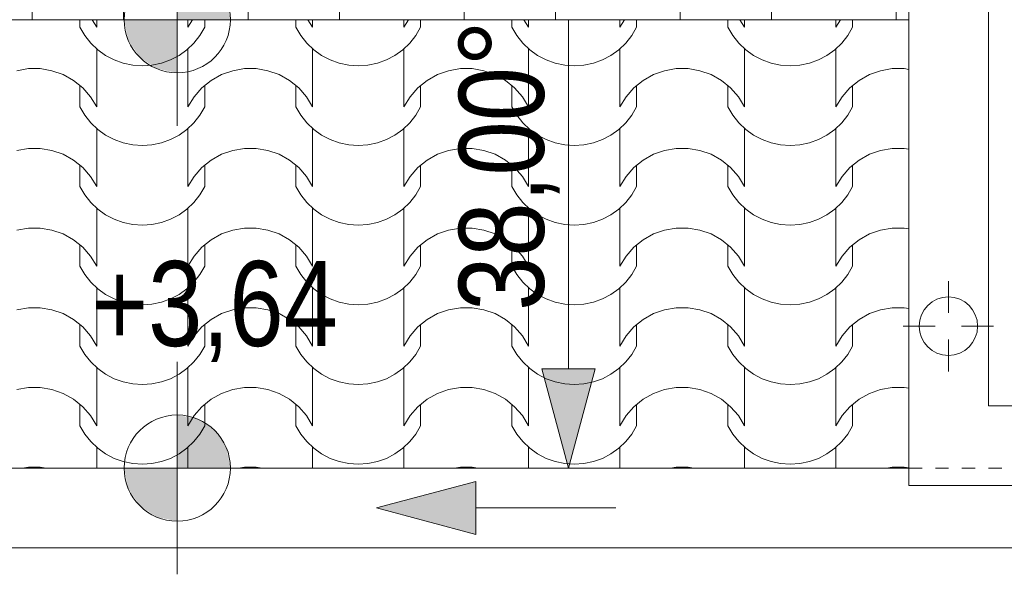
# Model space of a CAD drawing. Extents: x -635870 to -372006, y -44437 to 104716.
# Tile 217 of 221: x -487635 to -485782, y 63625 to 64669. Entities that reach past the tile are written whole.
import ezdxf

# ---------------------------------------------------------------- set-up
doc = ezdxf.new("R2010")
doc.units = 0
doc.header["$MEASUREMENT"] = 0
doc.linetypes.add('Dashed', pattern=[564.444447, 282.222223, -282.222223])
doc.linetypes.add('Hidden Line', pattern=[50, 25, -25])
for name, color, linetype, lineweight in [('0_Nr_Pióra__21', 252, 'Continuous', 9), ('arch wypelnienia_Nr_Pióra__102', 252, 'Continuous', 9), ('INWENT DACH_Nr_Pióra__21', 252, 'Continuous', 9), ('INWENT RURY SPUSTOWE_Nr_Pióra__21', 252, 'Continuous', 9), ('INWENT RZĘDNE_Nr_Pióra__21', 252, 'Continuous', 9)]:
    doc.layers.add(name, color=color, linetype=linetype, lineweight=lineweight)
for name, color, linetype in [('INWENT DACH', 252, 'Continuous'), ('INWENT RURY SPUSTOWE', 252, 'Continuous'), ('INWENT RZĘDNE', 252, 'Continuous')]:
    doc.layers.add(name, color=color, linetype=linetype)
doc.styles.add('GENERATED_STYLE_1', font='ARIALN.TTF')

# ---------------------------------------------------------------- blocks, each defined once
blk = doc.blocks.new('*X877')
at = {"layer": 'arch wypelnienia_Nr_Pióra__102', "linetype": 'Continuous'}
for p, q in [((-489219.7, 129142), (-489219.7, 129127.7)), ((-489188.3, 129127.7), (-489197.1, 129142)), ((-489188.3, 129142), (-489188.3, 129127.7)), ((-489016.5, 129142), (-489016.5, 129127.7)), ((-489007.7, 129142), (-489016.5, 129127.7)), ((-488985.1, 129142), (-488985.1, 129127.7)), ((-488813.3, 129142), (-488813.3, 129127.7)), ((-488781.9, 129127.7), (-488790.7, 129142)), ((-488781.9, 129142), (-488781.9, 129127.7)), ((-488610.1, 129142), (-488610.1, 129127.7)), ((-488601.3, 129142), (-488610.1, 129127.7)), ((-488578.7, 129142), (-488578.7, 129127.7)), ((-488406.9, 129142), (-488406.9, 129127.7)), ((-488375.5, 129127.7), (-488384.3, 129142)), ((-488375.5, 129142), (-488375.5, 129127.7)), ((-488203.7, 129142), (-488203.7, 129127.7)), ((-488194.9, 129142), (-488203.7, 129127.7)), ((-488172.3, 129142), (-488172.3, 129127.7)), ((-488000.5, 129142), (-488000.5, 129127.7)), ((-487969.1, 129127.7), (-487977.9, 129142)), ((-487969.1, 129142), (-487969.1, 129127.7)), ((-487797.3, 129142), (-487797.3, 129127.7)), ((-487788.5, 129142), (-487797.3, 129127.7)), ((-487765.9, 129142), (-487765.9, 129127.7)), ((-489219.7, 129127.7), (-489210.5, 129112)), ((-488994.3, 129112), (-488985.1, 129127.7)), ((-488813.3, 129127.7), (-488804.1, 129112)), ((-488587.9, 129112), (-488578.7, 129127.7)), ((-488406.9, 129127.7), (-488397.7, 129112)), ((-488181.5, 129112), (-488172.3, 129127.7)), ((-488000.5, 129127.7), (-487991.3, 129112)), ((-487775.1, 129112), (-487765.9, 129127.7)), ((-489210.5, 129112), (-489199.2, 129097.8)), ((-489199.2, 129097.8), (-489186.1, 129085.3)), ((-489018.7, 129085.3), (-489005.6, 129097.8)), ((-489005.6, 129097.8), (-488994.3, 129112)), ((-488804.1, 129112), (-488792.8, 129097.8)), ((-488792.8, 129097.8), (-488779.7, 129085.3)), ((-488612.3, 129085.3), (-488599.2, 129097.8)), ((-488599.2, 129097.8), (-488587.9, 129112)), ((-488397.7, 129112), (-488386.4, 129097.8)), ((-488386.4, 129097.8), (-488373.3, 129085.3)), ((-488205.9, 129085.3), (-488192.8, 129097.8)), ((-488192.8, 129097.8), (-488181.5, 129112)), ((-487991.3, 129112), (-487980, 129097.8)), ((-487980, 129097.8), (-487966.9, 129085.3)), ((-487799.5, 129085.3), (-487786.4, 129097.8)), ((-487786.4, 129097.8), (-487775.1, 129112)), ((-489188.3, 129087.1), (-489188.3, 129000)), ((-489186.1, 129085.3), (-489171.4, 129074.7)), ((-489033.4, 129074.7), (-489018.7, 129085.3)), ((-489016.5, 129087.1), (-489016.5, 129000)), ((-488781.9, 129087.1), (-488781.9, 129000)), ((-488779.7, 129085.3), (-488765, 129074.7)), ((-488627, 129074.7), (-488612.3, 129085.3)), ((-488610.1, 129087.1), (-488610.1, 129000)), ((-488375.5, 129087.1), (-488375.5, 129000)), ((-488373.3, 129085.3), (-488358.6, 129074.7)), ((-488220.6, 129074.7), (-488205.9, 129085.3)), ((-488203.7, 129087.1), (-488203.7, 129000)), ((-487969.1, 129087.1), (-487969.1, 129000)), ((-487966.9, 129085.3), (-487952.2, 129074.7)), ((-487814.2, 129074.7), (-487799.5, 129085.3)), ((-487797.3, 129087.1), (-487797.3, 129000)), ((-489188.3, 129064.8), (-489188.3, 128977.7)), ((-489171.4, 129074.7), (-489155.3, 129066.2)), ((-489155.3, 129066.2), (-489138.3, 129060)), ((-489066.5, 129060), (-489049.5, 129066.2)), ((-489049.5, 129066.2), (-489033.4, 129074.7)), ((-489016.5, 129064.8), (-489016.5, 128977.7)), ((-488781.9, 129064.8), (-488781.9, 128977.7)), ((-488765, 129074.7), (-488748.9, 129066.2)), ((-488748.9, 129066.2), (-488731.9, 129060)), ((-488660.1, 129060), (-488643.1, 129066.2)), ((-488643.1, 129066.2), (-488627, 129074.7)), ((-488610.1, 129064.8), (-488610.1, 128977.7)), ((-488375.5, 129064.8), (-488375.5, 128977.7)), ((-488358.6, 129074.7), (-488342.5, 129066.2)), ((-488342.5, 129066.2), (-488325.5, 129060)), ((-488253.7, 129060), (-488236.7, 129066.2)), ((-488236.7, 129066.2), (-488220.6, 129074.7)), ((-488203.7, 129064.8), (-488203.7, 128977.7)), ((-487969.1, 129064.8), (-487969.1, 128977.7)), ((-487952.2, 129074.7), (-487936.1, 129066.2)), ((-487936.1, 129066.2), (-487919.1, 129060)), ((-487847.3, 129060), (-487830.3, 129066.2)), ((-487830.3, 129066.2), (-487814.2, 129074.7)), ((-487797.3, 129064.8), (-487797.3, 128977.7)), ((-489316.8, 129049.8), (-489338.8, 129046)), ((-489305.6, 129049.8), (-489316.8, 129049.8)), ((-489294.4, 129049.8), (-489305.6, 129049.8)), ((-489272.4, 129046), (-489294.4, 129049.8)), ((-489251.4, 129038.6), (-489272.4, 129046)), ((-489138.3, 129060), (-489120.5, 129056.3)), ((-489120.5, 129056.3), (-489102.4, 129055)), ((-489102.4, 129055), (-489084.3, 129056.3)), ((-489084.3, 129056.3), (-489066.5, 129060)), ((-488932.4, 129046), (-488953.4, 129038.6)), ((-488910.4, 129049.8), (-488932.4, 129046)), ((-488899.2, 129049.8), (-488910.4, 129049.8)), ((-488888, 129049.8), (-488899.2, 129049.8)), ((-488866, 129046), (-488888, 129049.8)), ((-488845, 129038.6), (-488866, 129046)), ((-488731.9, 129060), (-488714.1, 129056.3)), ((-488714.1, 129056.3), (-488696, 129055)), ((-488696, 129055), (-488677.9, 129056.3)), ((-488677.9, 129056.3), (-488660.1, 129060)), ((-488526, 129046), (-488547, 129038.6)), ((-488504, 129049.8), (-488526, 129046)), ((-488492.8, 129049.8), (-488504, 129049.8)), ((-488481.6, 129049.8), (-488492.8, 129049.8)), ((-488459.6, 129046), (-488481.6, 129049.8)), ((-488438.6, 129038.6), (-488459.6, 129046)), ((-488325.5, 129060), (-488307.7, 129056.3)), ((-488307.7, 129056.3), (-488289.6, 129055)), ((-488289.6, 129055), (-488271.5, 129056.3)), ((-488271.5, 129056.3), (-488253.7, 129060)), ((-488119.6, 129046), (-488140.6, 129038.6)), ((-488097.6, 129049.8), (-488119.6, 129046)), ((-488086.4, 129049.8), (-488097.6, 129049.8)), ((-488075.2, 129049.8), (-488086.4, 129049.8)), ((-488053.2, 129046), (-488075.2, 129049.8)), ((-488032.2, 129038.6), (-488053.2, 129046)), ((-487919.1, 129060), (-487901.3, 129056.3)), ((-487901.3, 129056.3), (-487883.2, 129055)), ((-487883.2, 129055), (-487865.1, 129056.3)), ((-487865.1, 129056.3), (-487847.3, 129060)), ((-487713.2, 129046), (-487734.2, 129038.6)), ((-487691.2, 129049.8), (-487713.2, 129046)), ((-487680, 129049.8), (-487691.2, 129049.8)), ((-487668.8, 129049.8), (-487680, 129049.8)), ((-487660.2, 129048.3), (-487668.8, 129049.8)), ((-489231.9, 129027.6), (-489251.4, 129038.6)), ((-489214.6, 129013.5), (-489231.9, 129027.6)), ((-488972.9, 129027.6), (-488990.2, 129013.5)), ((-488953.4, 129038.6), (-488972.9, 129027.6)), ((-488825.5, 129027.6), (-488845, 129038.6)), ((-488808.2, 129013.5), (-488825.5, 129027.6)), ((-488566.5, 129027.6), (-488583.8, 129013.5)), ((-488547, 129038.6), (-488566.5, 129027.6)), ((-488419.1, 129027.6), (-488438.6, 129038.6)), ((-488401.8, 129013.5), (-488419.1, 129027.6)), ((-488160.1, 129027.6), (-488177.4, 129013.5)), ((-488140.6, 129038.6), (-488160.1, 129027.6)), ((-488012.7, 129027.6), (-488032.2, 129038.6)), ((-487995.4, 129013.5), (-488012.7, 129027.6)), ((-487753.7, 129027.6), (-487771, 129013.5)), ((-487734.2, 129038.6), (-487753.7, 129027.6)), ((-489219.7, 129017.7), (-489219.7, 128977.7)), ((-489199.9, 128996.7), (-489214.6, 129013.5)), ((-488990.2, 129013.5), (-489004.9, 128996.7)), ((-488985.1, 129017.7), (-488985.1, 128977.7)), ((-488813.3, 129017.7), (-488813.3, 128977.7)), ((-488793.5, 128996.7), (-488808.2, 129013.5)), ((-488583.8, 129013.5), (-488598.5, 128996.7)), ((-488578.7, 129017.7), (-488578.7, 128977.7)), ((-488406.9, 129017.7), (-488406.9, 128977.7)), ((-488387.1, 128996.7), (-488401.8, 129013.5)), ((-488177.4, 129013.5), (-488192.1, 128996.7)), ((-488172.3, 129017.7), (-488172.3, 128977.7)), ((-488000.5, 129017.7), (-488000.5, 128977.7)), ((-487980.7, 128996.7), (-487995.4, 129013.5)), ((-487771, 129013.5), (-487785.7, 128996.7)), ((-487765.9, 129017.7), (-487765.9, 128977.7)), ((-489188.3, 128977.7), (-489199.9, 128996.7)), ((-489004.9, 128996.7), (-489016.5, 128977.7)), ((-488781.9, 128977.7), (-488793.5, 128996.7)), ((-488598.5, 128996.7), (-488610.1, 128977.7)), ((-488375.5, 128977.7), (-488387.1, 128996.7)), ((-488192.1, 128996.7), (-488203.7, 128977.7)), ((-487969.1, 128977.7), (-487980.7, 128996.7)), ((-487785.7, 128996.7), (-487797.3, 128977.7)), ((-489219.7, 128977.7), (-489210.5, 128962)), ((-488994.3, 128962), (-488985.1, 128977.7)), ((-488813.3, 128977.7), (-488804.1, 128962)), ((-488587.9, 128962), (-488578.7, 128977.7)), ((-488406.9, 128977.7), (-488397.7, 128962)), ((-488181.5, 128962), (-488172.3, 128977.7)), ((-488000.5, 128977.7), (-487991.3, 128962)), ((-487775.1, 128962), (-487765.9, 128977.7)), ((-489210.5, 128962), (-489199.2, 128947.8)), ((-489005.6, 128947.8), (-488994.3, 128962)), ((-488804.1, 128962), (-488792.8, 128947.8)), ((-488599.2, 128947.8), (-488587.9, 128962)), ((-488397.7, 128962), (-488386.4, 128947.8)), ((-488192.8, 128947.8), (-488181.5, 128962)), ((-487991.3, 128962), (-487980, 128947.8)), ((-487786.4, 128947.8), (-487775.1, 128962)), ((-489199.2, 128947.8), (-489186.1, 128935.3)), ((-489188.3, 128937.1), (-489188.3, 128850)), ((-489186.1, 128935.3), (-489171.4, 128924.7)), ((-489033.4, 128924.7), (-489018.7, 128935.3)), ((-489018.7, 128935.3), (-489005.6, 128947.8)), ((-489016.5, 128937.1), (-489016.5, 128850)), ((-488792.8, 128947.8), (-488779.7, 128935.3)), ((-488781.9, 128937.1), (-488781.9, 128850)), ((-488779.7, 128935.3), (-488765, 128924.7)), ((-488627, 128924.7), (-488612.3, 128935.3)), ((-488612.3, 128935.3), (-488599.2, 128947.8)), ((-488610.1, 128937.1), (-488610.1, 128850)), ((-488386.4, 128947.8), (-488373.3, 128935.3)), ((-488375.5, 128937.1), (-488375.5, 128850)), ((-488373.3, 128935.3), (-488358.6, 128924.7)), ((-488220.6, 128924.7), (-488205.9, 128935.3)), ((-488205.9, 128935.3), (-488192.8, 128947.8)), ((-488203.7, 128937.1), (-488203.7, 128850)), ((-487980, 128947.8), (-487966.9, 128935.3)), ((-487969.1, 128937.1), (-487969.1, 128850)), ((-487966.9, 128935.3), (-487952.2, 128924.7)), ((-487814.2, 128924.7), (-487799.5, 128935.3)), ((-487799.5, 128935.3), (-487786.4, 128947.8)), ((-487797.3, 128937.1), (-487797.3, 128850)), ((-489188.3, 128914.8), (-489188.3, 128827.7)), ((-489171.4, 128924.7), (-489155.3, 128916.2)), ((-489155.3, 128916.2), (-489138.3, 128910)), ((-489066.5, 128910), (-489049.5, 128916.2)), ((-489049.5, 128916.2), (-489033.4, 128924.7)), ((-489016.5, 128914.8), (-489016.5, 128827.7)), ((-488781.9, 128914.8), (-488781.9, 128827.7)), ((-488765, 128924.7), (-488748.9, 128916.2)), ((-488748.9, 128916.2), (-488731.9, 128910)), ((-488660.1, 128910), (-488643.1, 128916.2)), ((-488643.1, 128916.2), (-488627, 128924.7)), ((-488610.1, 128914.8), (-488610.1, 128827.7)), ((-488375.5, 128914.8), (-488375.5, 128827.7)), ((-488358.6, 128924.7), (-488342.5, 128916.2)), ((-488342.5, 128916.2), (-488325.5, 128910)), ((-488253.7, 128910), (-488236.7, 128916.2)), ((-488236.7, 128916.2), (-488220.6, 128924.7)), ((-488203.7, 128914.8), (-488203.7, 128827.7)), ((-487969.1, 128914.8), (-487969.1, 128827.7)), ((-487952.2, 128924.7), (-487936.1, 128916.2)), ((-487936.1, 128916.2), (-487919.1, 128910)), ((-487847.3, 128910), (-487830.3, 128916.2)), ((-487830.3, 128916.2), (-487814.2, 128924.7)), ((-487797.3, 128914.8), (-487797.3, 128827.7)), ((-489316.8, 128899.8), (-489338.8, 128896)), ((-489305.6, 128899.8), (-489316.8, 128899.8)), ((-489294.4, 128899.8), (-489305.6, 128899.8)), ((-489272.4, 128896), (-489294.4, 128899.8)), ((-489251.4, 128888.6), (-489272.4, 128896)), ((-489138.3, 128910), (-489120.5, 128906.3)), ((-489120.5, 128906.3), (-489102.4, 128905)), ((-489102.4, 128905), (-489084.3, 128906.3)), ((-489084.3, 128906.3), (-489066.5, 128910)), ((-488932.4, 128896), (-488953.4, 128888.6)), ((-488910.4, 128899.8), (-488932.4, 128896)), ((-488899.2, 128899.8), (-488910.4, 128899.8)), ((-488888, 128899.8), (-488899.2, 128899.8)), ((-488866, 128896), (-488888, 128899.8)), ((-488845, 128888.6), (-488866, 128896)), ((-488731.9, 128910), (-488714.1, 128906.3)), ((-488714.1, 128906.3), (-488696, 128905)), ((-488696, 128905), (-488677.9, 128906.3)), ((-488677.9, 128906.3), (-488660.1, 128910)), ((-488526, 128896), (-488547, 128888.6)), ((-488504, 128899.8), (-488526, 128896)), ((-488492.8, 128899.8), (-488504, 128899.8)), ((-488481.6, 128899.8), (-488492.8, 128899.8)), ((-488459.6, 128896), (-488481.6, 128899.8)), ((-488438.6, 128888.6), (-488459.6, 128896)), ((-488325.5, 128910), (-488307.7, 128906.3)), ((-488307.7, 128906.3), (-488289.6, 128905)), ((-488289.6, 128905), (-488271.5, 128906.3)), ((-488271.5, 128906.3), (-488253.7, 128910)), ((-488119.6, 128896), (-488140.6, 128888.6)), ((-488097.6, 128899.8), (-488119.6, 128896)), ((-488086.4, 128899.8), (-488097.6, 128899.8)), ((-488075.2, 128899.8), (-488086.4, 128899.8)), ((-488053.2, 128896), (-488075.2, 128899.8)), ((-488032.2, 128888.6), (-488053.2, 128896)), ((-487919.1, 128910), (-487901.3, 128906.3)), ((-487901.3, 128906.3), (-487883.2, 128905)), ((-487883.2, 128905), (-487865.1, 128906.3)), ((-487865.1, 128906.3), (-487847.3, 128910)), ((-487713.2, 128896), (-487734.2, 128888.6)), ((-487691.2, 128899.8), (-487713.2, 128896)), ((-487680, 128899.8), (-487691.2, 128899.8)), ((-487668.8, 128899.8), (-487680, 128899.8)), ((-487660.2, 128898.3), (-487668.8, 128899.8)), ((-489231.9, 128877.6), (-489251.4, 128888.6)), ((-489214.6, 128863.5), (-489231.9, 128877.6)), ((-488972.9, 128877.6), (-488990.2, 128863.5)), ((-488953.4, 128888.6), (-488972.9, 128877.6)), ((-488825.5, 128877.6), (-488845, 128888.6)), ((-488808.2, 128863.5), (-488825.5, 128877.6)), ((-488566.5, 128877.6), (-488583.8, 128863.5)), ((-488547, 128888.6), (-488566.5, 128877.6)), ((-488419.1, 128877.6), (-488438.6, 128888.6)), ((-488401.8, 128863.5), (-488419.1, 128877.6)), ((-488160.1, 128877.6), (-488177.4, 128863.5)), ((-488140.6, 128888.6), (-488160.1, 128877.6)), ((-488012.7, 128877.6), (-488032.2, 128888.6)), ((-487995.4, 128863.5), (-488012.7, 128877.6)), ((-487753.7, 128877.6), (-487771, 128863.5)), ((-487734.2, 128888.6), (-487753.7, 128877.6)), ((-489219.7, 128867.7), (-489219.7, 128827.7)), ((-489199.9, 128846.7), (-489214.6, 128863.5)), ((-488990.2, 128863.5), (-489004.9, 128846.7)), ((-488985.1, 128867.7), (-488985.1, 128827.7)), ((-488813.3, 128867.7), (-488813.3, 128827.7)), ((-488793.5, 128846.7), (-488808.2, 128863.5)), ((-488583.8, 128863.5), (-488598.5, 128846.7)), ((-488578.7, 128867.7), (-488578.7, 128827.7)), ((-488406.9, 128867.7), (-488406.9, 128827.7)), ((-488387.1, 128846.7), (-488401.8, 128863.5)), ((-488177.4, 128863.5), (-488192.1, 128846.7)), ((-488172.3, 128867.7), (-488172.3, 128827.7)), ((-488000.5, 128867.7), (-488000.5, 128827.7)), ((-487980.7, 128846.7), (-487995.4, 128863.5)), ((-487771, 128863.5), (-487785.7, 128846.7)), ((-487765.9, 128867.7), (-487765.9, 128827.7)), ((-489188.3, 128827.7), (-489199.9, 128846.7)), ((-489004.9, 128846.7), (-489016.5, 128827.7)), ((-488781.9, 128827.7), (-488793.5, 128846.7)), ((-488598.5, 128846.7), (-488610.1, 128827.7)), ((-488375.5, 128827.7), (-488387.1, 128846.7)), ((-488192.1, 128846.7), (-488203.7, 128827.7)), ((-487969.1, 128827.7), (-487980.7, 128846.7)), ((-487785.7, 128846.7), (-487797.3, 128827.7)), ((-489219.7, 128827.7), (-489210.5, 128812)), ((-488994.3, 128812), (-488985.1, 128827.7)), ((-488813.3, 128827.7), (-488804.1, 128812)), ((-488587.9, 128812), (-488578.7, 128827.7)), ((-488406.9, 128827.7), (-488397.7, 128812)), ((-488181.5, 128812), (-488172.3, 128827.7)), ((-488000.5, 128827.7), (-487991.3, 128812)), ((-487775.1, 128812), (-487765.9, 128827.7)), ((-489210.5, 128812), (-489199.2, 128797.8)), ((-489005.6, 128797.8), (-488994.3, 128812)), ((-488804.1, 128812), (-488792.8, 128797.8)), ((-488599.2, 128797.8), (-488587.9, 128812)), ((-488397.7, 128812), (-488386.4, 128797.8)), ((-488192.8, 128797.8), (-488181.5, 128812)), ((-487991.3, 128812), (-487980, 128797.8)), ((-487786.4, 128797.8), (-487775.1, 128812)), ((-489199.2, 128797.8), (-489186.1, 128785.3)), ((-489188.3, 128787.1), (-489188.3, 128700)), ((-489186.1, 128785.3), (-489171.4, 128774.7)), ((-489033.4, 128774.7), (-489018.7, 128785.3)), ((-489018.7, 128785.3), (-489005.6, 128797.8)), ((-489016.5, 128787.1), (-489016.5, 128700)), ((-488792.8, 128797.8), (-488779.7, 128785.3)), ((-488781.9, 128787.1), (-488781.9, 128700)), ((-488779.7, 128785.3), (-488765, 128774.7)), ((-488627, 128774.7), (-488612.3, 128785.3)), ((-488612.3, 128785.3), (-488599.2, 128797.8)), ((-488610.1, 128787.1), (-488610.1, 128700)), ((-488386.4, 128797.8), (-488373.3, 128785.3)), ((-488375.5, 128787.1), (-488375.5, 128700)), ((-488373.3, 128785.3), (-488358.6, 128774.7)), ((-488220.6, 128774.7), (-488205.9, 128785.3)), ((-488205.9, 128785.3), (-488192.8, 128797.8)), ((-488203.7, 128787.1), (-488203.7, 128700)), ((-487980, 128797.8), (-487966.9, 128785.3)), ((-487969.1, 128787.1), (-487969.1, 128700)), ((-487966.9, 128785.3), (-487952.2, 128774.7)), ((-487814.2, 128774.7), (-487799.5, 128785.3)), ((-487799.5, 128785.3), (-487786.4, 128797.8)), ((-487797.3, 128787.1), (-487797.3, 128700)), ((-489188.3, 128764.8), (-489188.3, 128677.7)), ((-489171.4, 128774.7), (-489155.3, 128766.2)), ((-489155.3, 128766.2), (-489138.3, 128760)), ((-489066.5, 128760), (-489049.5, 128766.2)), ((-489049.5, 128766.2), (-489033.4, 128774.7)), ((-489016.5, 128764.8), (-489016.5, 128677.7)), ((-488781.9, 128764.8), (-488781.9, 128677.7)), ((-488765, 128774.7), (-488748.9, 128766.2)), ((-488748.9, 128766.2), (-488731.9, 128760)), ((-488660.1, 128760), (-488643.1, 128766.2)), ((-488643.1, 128766.2), (-488627, 128774.7)), ((-488610.1, 128764.8), (-488610.1, 128677.7)), ((-488375.5, 128764.8), (-488375.5, 128677.7)), ((-488358.6, 128774.7), (-488342.5, 128766.2)), ((-488342.5, 128766.2), (-488325.5, 128760)), ((-488253.7, 128760), (-488236.7, 128766.2)), ((-488236.7, 128766.2), (-488220.6, 128774.7)), ((-488203.7, 128764.8), (-488203.7, 128677.7)), ((-487969.1, 128764.8), (-487969.1, 128677.7)), ((-487952.2, 128774.7), (-487936.1, 128766.2)), ((-487936.1, 128766.2), (-487919.1, 128760)), ((-487847.3, 128760), (-487830.3, 128766.2)), ((-487830.3, 128766.2), (-487814.2, 128774.7)), ((-487797.3, 128764.8), (-487797.3, 128677.7)), ((-489316.8, 128749.8), (-489338.8, 128746)), ((-489305.6, 128749.8), (-489316.8, 128749.8)), ((-489294.4, 128749.8), (-489305.6, 128749.8)), ((-489272.4, 128746), (-489294.4, 128749.8)), ((-489251.4, 128738.6), (-489272.4, 128746)), ((-489138.3, 128760), (-489120.5, 128756.3)), ((-489120.5, 128756.3), (-489102.4, 128755)), ((-489102.4, 128755), (-489084.3, 128756.3)), ((-489084.3, 128756.3), (-489066.5, 128760)), ((-488932.4, 128746), (-488953.4, 128738.6)), ((-488910.4, 128749.8), (-488932.4, 128746)), ((-488899.2, 128749.8), (-488910.4, 128749.8)), ((-488888, 128749.8), (-488899.2, 128749.8)), ((-488866, 128746), (-488888, 128749.8)), ((-488845, 128738.6), (-488866, 128746)), ((-488731.9, 128760), (-488714.1, 128756.3)), ((-488714.1, 128756.3), (-488696, 128755)), ((-488696, 128755), (-488677.9, 128756.3)), ((-488677.9, 128756.3), (-488660.1, 128760)), ((-488526, 128746), (-488547, 128738.6)), ((-488504, 128749.8), (-488526, 128746)), ((-488492.8, 128749.8), (-488504, 128749.8)), ((-488481.6, 128749.8), (-488492.8, 128749.8)), ((-488459.6, 128746), (-488481.6, 128749.8)), ((-488438.6, 128738.6), (-488459.6, 128746)), ((-488325.5, 128760), (-488307.7, 128756.3)), ((-488307.7, 128756.3), (-488289.6, 128755)), ((-488289.6, 128755), (-488271.5, 128756.3)), ((-488271.5, 128756.3), (-488253.7, 128760)), ((-488119.6, 128746), (-488140.6, 128738.6)), ((-488097.6, 128749.8), (-488119.6, 128746)), ((-488086.4, 128749.8), (-488097.6, 128749.8)), ((-488075.2, 128749.8), (-488086.4, 128749.8)), ((-488053.2, 128746), (-488075.2, 128749.8)), ((-488032.2, 128738.6), (-488053.2, 128746)), ((-487919.1, 128760), (-487901.3, 128756.3)), ((-487901.3, 128756.3), (-487883.2, 128755)), ((-487883.2, 128755), (-487865.1, 128756.3)), ((-487865.1, 128756.3), (-487847.3, 128760)), ((-487713.2, 128746), (-487734.2, 128738.6)), ((-487691.2, 128749.8), (-487713.2, 128746)), ((-487680, 128749.8), (-487691.2, 128749.8)), ((-487668.8, 128749.8), (-487680, 128749.8)), ((-487660.2, 128748.3), (-487668.8, 128749.8)), ((-489231.9, 128727.6), (-489251.4, 128738.6)), ((-489214.6, 128713.5), (-489231.9, 128727.6)), ((-488972.9, 128727.6), (-488990.2, 128713.5)), ((-488953.4, 128738.6), (-488972.9, 128727.6)), ((-488825.5, 128727.6), (-488845, 128738.6)), ((-488808.2, 128713.5), (-488825.5, 128727.6)), ((-488566.5, 128727.6), (-488583.8, 128713.5)), ((-488547, 128738.6), (-488566.5, 128727.6)), ((-488419.1, 128727.6), (-488438.6, 128738.6)), ((-488401.8, 128713.5), (-488419.1, 128727.6)), ((-488160.1, 128727.6), (-488177.4, 128713.5)), ((-488140.6, 128738.6), (-488160.1, 128727.6)), ((-488012.7, 128727.6), (-488032.2, 128738.6)), ((-487995.4, 128713.5), (-488012.7, 128727.6)), ((-487753.7, 128727.6), (-487771, 128713.5)), ((-487734.2, 128738.6), (-487753.7, 128727.6)), ((-489219.7, 128717.7), (-489219.7, 128677.7)), ((-489199.9, 128696.7), (-489214.6, 128713.5)), ((-488990.2, 128713.5), (-489004.9, 128696.7)), ((-488985.1, 128717.7), (-488985.1, 128677.7)), ((-488813.3, 128717.7), (-488813.3, 128677.7)), ((-488793.5, 128696.7), (-488808.2, 128713.5)), ((-488583.8, 128713.5), (-488598.5, 128696.7)), ((-488578.7, 128717.7), (-488578.7, 128677.7)), ((-488406.9, 128717.7), (-488406.9, 128677.7)), ((-488387.1, 128696.7), (-488401.8, 128713.5)), ((-488177.4, 128713.5), (-488192.1, 128696.7)), ((-488172.3, 128717.7), (-488172.3, 128677.7)), ((-488000.5, 128717.7), (-488000.5, 128677.7)), ((-487980.7, 128696.7), (-487995.4, 128713.5)), ((-487771, 128713.5), (-487785.7, 128696.7)), ((-487765.9, 128717.7), (-487765.9, 128677.7)), ((-489188.3, 128677.7), (-489199.9, 128696.7)), ((-489004.9, 128696.7), (-489016.5, 128677.7)), ((-488781.9, 128677.7), (-488793.5, 128696.7)), ((-488598.5, 128696.7), (-488610.1, 128677.7)), ((-488375.5, 128677.7), (-488387.1, 128696.7)), ((-488192.1, 128696.7), (-488203.7, 128677.7)), ((-487969.1, 128677.7), (-487980.7, 128696.7)), ((-487785.7, 128696.7), (-487797.3, 128677.7)), ((-489219.7, 128677.7), (-489210.5, 128662)), ((-488994.3, 128662), (-488985.1, 128677.7)), ((-488813.3, 128677.7), (-488804.1, 128662)), ((-488587.9, 128662), (-488578.7, 128677.7)), ((-488406.9, 128677.7), (-488397.7, 128662)), ((-488181.5, 128662), (-488172.3, 128677.7)), ((-488000.5, 128677.7), (-487991.3, 128662)), ((-487775.1, 128662), (-487765.9, 128677.7)), ((-489210.5, 128662), (-489199.2, 128647.8)), ((-489005.6, 128647.8), (-488994.3, 128662)), ((-488804.1, 128662), (-488792.8, 128647.8)), ((-488599.2, 128647.8), (-488587.9, 128662)), ((-488397.7, 128662), (-488386.4, 128647.8)), ((-488192.8, 128647.8), (-488181.5, 128662)), ((-487991.3, 128662), (-487980, 128647.8)), ((-487786.4, 128647.8), (-487775.1, 128662)), ((-489199.2, 128647.8), (-489186.1, 128635.3)), ((-489188.3, 128637.1), (-489188.3, 128550)), ((-489186.1, 128635.3), (-489171.4, 128624.7)), ((-489033.4, 128624.7), (-489018.7, 128635.3)), ((-489018.7, 128635.3), (-489005.6, 128647.8)), ((-489016.5, 128637.1), (-489016.5, 128550)), ((-488792.8, 128647.8), (-488779.7, 128635.3)), ((-488781.9, 128637.1), (-488781.9, 128550)), ((-488779.7, 128635.3), (-488765, 128624.7)), ((-488627, 128624.7), (-488612.3, 128635.3)), ((-488612.3, 128635.3), (-488599.2, 128647.8)), ((-488610.1, 128637.1), (-488610.1, 128550)), ((-488386.4, 128647.8), (-488373.3, 128635.3)), ((-488375.5, 128637.1), (-488375.5, 128550)), ((-488373.3, 128635.3), (-488358.6, 128624.7)), ((-488220.6, 128624.7), (-488205.9, 128635.3)), ((-488205.9, 128635.3), (-488192.8, 128647.8)), ((-488203.7, 128637.1), (-488203.7, 128550)), ((-487980, 128647.8), (-487966.9, 128635.3)), ((-487969.1, 128637.1), (-487969.1, 128550)), ((-487966.9, 128635.3), (-487952.2, 128624.7)), ((-487814.2, 128624.7), (-487799.5, 128635.3)), ((-487799.5, 128635.3), (-487786.4, 128647.8)), ((-487797.3, 128637.1), (-487797.3, 128550)), ((-489171.4, 128624.7), (-489155.3, 128616.2)), ((-489155.3, 128616.2), (-489138.3, 128610)), ((-489066.5, 128610), (-489049.5, 128616.2)), ((-489049.5, 128616.2), (-489033.4, 128624.7)), ((-488765, 128624.7), (-488748.9, 128616.2)), ((-488748.9, 128616.2), (-488731.9, 128610)), ((-488660.1, 128610), (-488643.1, 128616.2)), ((-488643.1, 128616.2), (-488627, 128624.7)), ((-488358.6, 128624.7), (-488342.5, 128616.2)), ((-488342.5, 128616.2), (-488325.5, 128610)), ((-488253.7, 128610), (-488236.7, 128616.2)), ((-488236.7, 128616.2), (-488220.6, 128624.7)), ((-487952.2, 128624.7), (-487936.1, 128616.2)), ((-487936.1, 128616.2), (-487919.1, 128610)), ((-487847.3, 128610), (-487830.3, 128616.2)), ((-487830.3, 128616.2), (-487814.2, 128624.7)), ((-489316.8, 128599.8), (-489338.8, 128596)), ((-489305.6, 128599.8), (-489316.8, 128599.8)), ((-489294.4, 128599.8), (-489305.6, 128599.8)), ((-489272.4, 128596), (-489294.4, 128599.8)), ((-489188.3, 128614.8), (-489188.3, 128527.7)), ((-489138.3, 128610), (-489120.5, 128606.3)), ((-489120.5, 128606.3), (-489102.4, 128605)), ((-489102.4, 128605), (-489084.3, 128606.3)), ((-489084.3, 128606.3), (-489066.5, 128610)), ((-489016.5, 128614.8), (-489016.5, 128527.7)), ((-488910.4, 128599.8), (-488932.4, 128596)), ((-488899.2, 128599.8), (-488910.4, 128599.8)), ((-488888, 128599.8), (-488899.2, 128599.8)), ((-488866, 128596), (-488888, 128599.8)), ((-488781.9, 128614.8), (-488781.9, 128527.7)), ((-488731.9, 128610), (-488714.1, 128606.3)), ((-488714.1, 128606.3), (-488696, 128605)), ((-488696, 128605), (-488677.9, 128606.3)), ((-488677.9, 128606.3), (-488660.1, 128610)), ((-488610.1, 128614.8), (-488610.1, 128527.7)), ((-488504, 128599.8), (-488526, 128596)), ((-488492.8, 128599.8), (-488504, 128599.8)), ((-488481.6, 128599.8), (-488492.8, 128599.8)), ((-488459.6, 128596), (-488481.6, 128599.8)), ((-488375.5, 128614.8), (-488375.5, 128527.7)), ((-488325.5, 128610), (-488307.7, 128606.3)), ((-488307.7, 128606.3), (-488289.6, 128605)), ((-488289.6, 128605), (-488271.5, 128606.3)), ((-488271.5, 128606.3), (-488253.7, 128610)), ((-488203.7, 128614.8), (-488203.7, 128527.7)), ((-488097.6, 128599.8), (-488119.6, 128596)), ((-488086.4, 128599.8), (-488097.6, 128599.8)), ((-488075.2, 128599.8), (-488086.4, 128599.8)), ((-488053.2, 128596), (-488075.2, 128599.8)), ((-487969.1, 128614.8), (-487969.1, 128527.7)), ((-487919.1, 128610), (-487901.3, 128606.3)), ((-487901.3, 128606.3), (-487883.2, 128605)), ((-487883.2, 128605), (-487865.1, 128606.3)), ((-487865.1, 128606.3), (-487847.3, 128610)), ((-487797.3, 128614.8), (-487797.3, 128527.7)), ((-487691.2, 128599.8), (-487713.2, 128596)), ((-487680, 128599.8), (-487691.2, 128599.8)), ((-487668.8, 128599.8), (-487680, 128599.8)), ((-487660.2, 128598.3), (-487668.8, 128599.8)), ((-489251.4, 128588.6), (-489272.4, 128596)), ((-489231.9, 128577.6), (-489251.4, 128588.6)), ((-488953.4, 128588.6), (-488972.9, 128577.6)), ((-488932.4, 128596), (-488953.4, 128588.6)), ((-488845, 128588.6), (-488866, 128596)), ((-488825.5, 128577.6), (-488845, 128588.6)), ((-488547, 128588.6), (-488566.5, 128577.6)), ((-488526, 128596), (-488547, 128588.6)), ((-488438.6, 128588.6), (-488459.6, 128596)), ((-488419.1, 128577.6), (-488438.6, 128588.6)), ((-488140.6, 128588.6), (-488160.1, 128577.6)), ((-488119.6, 128596), (-488140.6, 128588.6)), ((-488032.2, 128588.6), (-488053.2, 128596)), ((-488012.7, 128577.6), (-488032.2, 128588.6)), ((-487734.2, 128588.6), (-487753.7, 128577.6)), ((-487713.2, 128596), (-487734.2, 128588.6)), ((-489214.6, 128563.5), (-489231.9, 128577.6)), ((-489219.7, 128567.7), (-489219.7, 128527.7)), ((-489199.9, 128546.7), (-489214.6, 128563.5)), ((-488990.2, 128563.5), (-489004.9, 128546.7)), ((-488972.9, 128577.6), (-488990.2, 128563.5)), ((-488985.1, 128567.7), (-488985.1, 128527.7)), ((-488808.2, 128563.5), (-488825.5, 128577.6)), ((-488813.3, 128567.7), (-488813.3, 128527.7)), ((-488793.5, 128546.7), (-488808.2, 128563.5)), ((-488583.8, 128563.5), (-488598.5, 128546.7)), ((-488566.5, 128577.6), (-488583.8, 128563.5)), ((-488578.7, 128567.7), (-488578.7, 128527.7)), ((-488401.8, 128563.5), (-488419.1, 128577.6)), ((-488406.9, 128567.7), (-488406.9, 128527.7)), ((-488387.1, 128546.7), (-488401.8, 128563.5)), ((-488177.4, 128563.5), (-488192.1, 128546.7)), ((-488160.1, 128577.6), (-488177.4, 128563.5)), ((-488172.3, 128567.7), (-488172.3, 128527.7)), ((-487995.4, 128563.5), (-488012.7, 128577.6)), ((-488000.5, 128567.7), (-488000.5, 128527.7)), ((-487980.7, 128546.7), (-487995.4, 128563.5)), ((-487771, 128563.5), (-487785.7, 128546.7)), ((-487753.7, 128577.6), (-487771, 128563.5)), ((-487765.9, 128567.7), (-487765.9, 128527.7)), ((-489188.3, 128527.7), (-489199.9, 128546.7)), ((-489004.9, 128546.7), (-489016.5, 128527.7)), ((-488781.9, 128527.7), (-488793.5, 128546.7)), ((-488598.5, 128546.7), (-488610.1, 128527.7)), ((-488375.5, 128527.7), (-488387.1, 128546.7)), ((-488192.1, 128546.7), (-488203.7, 128527.7)), ((-487969.1, 128527.7), (-487980.7, 128546.7)), ((-487785.7, 128546.7), (-487797.3, 128527.7)), ((-489219.7, 128527.7), (-489210.5, 128512)), ((-488994.3, 128512), (-488985.1, 128527.7)), ((-488813.3, 128527.7), (-488804.1, 128512)), ((-488587.9, 128512), (-488578.7, 128527.7)), ((-488406.9, 128527.7), (-488397.7, 128512)), ((-488181.5, 128512), (-488172.3, 128527.7)), ((-488000.5, 128527.7), (-487991.3, 128512)), ((-487775.1, 128512), (-487765.9, 128527.7)), ((-489210.5, 128512), (-489199.2, 128497.8)), ((-489005.6, 128497.8), (-488994.3, 128512)), ((-488804.1, 128512), (-488792.8, 128497.8)), ((-488599.2, 128497.8), (-488587.9, 128512)), ((-488397.7, 128512), (-488386.4, 128497.8)), ((-488192.8, 128497.8), (-488181.5, 128512)), ((-487991.3, 128512), (-487980, 128497.8)), ((-487786.4, 128497.8), (-487775.1, 128512)), ((-489199.2, 128497.8), (-489186.1, 128485.3)), ((-489188.3, 128487.1), (-489188.3, 128400)), ((-489018.7, 128485.3), (-489005.6, 128497.8)), ((-489016.5, 128487.1), (-489016.5, 128400)), ((-488792.8, 128497.8), (-488779.7, 128485.3)), ((-488781.9, 128487.1), (-488781.9, 128400)), ((-488612.3, 128485.3), (-488599.2, 128497.8)), ((-488610.1, 128487.1), (-488610.1, 128400)), ((-488386.4, 128497.8), (-488373.3, 128485.3)), ((-488375.5, 128487.1), (-488375.5, 128400)), ((-488205.9, 128485.3), (-488192.8, 128497.8)), ((-488203.7, 128487.1), (-488203.7, 128400)), ((-487980, 128497.8), (-487966.9, 128485.3)), ((-487969.1, 128487.1), (-487969.1, 128400)), ((-487799.5, 128485.3), (-487786.4, 128497.8)), ((-487797.3, 128487.1), (-487797.3, 128400)), ((-489186.1, 128485.3), (-489171.4, 128474.7)), ((-489171.4, 128474.7), (-489155.3, 128466.2)), ((-489049.5, 128466.2), (-489033.4, 128474.7)), ((-489033.4, 128474.7), (-489018.7, 128485.3)), ((-488779.7, 128485.3), (-488765, 128474.7)), ((-488765, 128474.7), (-488748.9, 128466.2)), ((-488643.1, 128466.2), (-488627, 128474.7)), ((-488627, 128474.7), (-488612.3, 128485.3)), ((-488373.3, 128485.3), (-488358.6, 128474.7)), ((-488358.6, 128474.7), (-488342.5, 128466.2)), ((-488236.7, 128466.2), (-488220.6, 128474.7)), ((-488220.6, 128474.7), (-488205.9, 128485.3)), ((-487966.9, 128485.3), (-487952.2, 128474.7)), ((-487952.2, 128474.7), (-487936.1, 128466.2)), ((-487830.3, 128466.2), (-487814.2, 128474.7)), ((-487814.2, 128474.7), (-487799.5, 128485.3)), ((-489316.8, 128449.8), (-489338.8, 128446)), ((-489305.6, 128449.8), (-489316.8, 128449.8)), ((-489294.4, 128449.8), (-489305.6, 128449.8)), ((-489272.4, 128446), (-489294.4, 128449.8)), ((-489188.3, 128464.8), (-489188.3, 128377.7)), ((-489155.3, 128466.2), (-489138.3, 128460)), ((-489138.3, 128460), (-489120.5, 128456.3)), ((-489120.5, 128456.3), (-489102.4, 128455)), ((-489102.4, 128455), (-489084.3, 128456.3)), ((-489084.3, 128456.3), (-489066.5, 128460)), ((-489066.5, 128460), (-489049.5, 128466.2)), ((-489016.5, 128464.8), (-489016.5, 128377.7)), ((-488910.4, 128449.8), (-488932.4, 128446)), ((-488899.2, 128449.8), (-488910.4, 128449.8)), ((-488888, 128449.8), (-488899.2, 128449.8)), ((-488866, 128446), (-488888, 128449.8)), ((-488781.9, 128464.8), (-488781.9, 128377.7)), ((-488748.9, 128466.2), (-488731.9, 128460)), ((-488731.9, 128460), (-488714.1, 128456.3)), ((-488714.1, 128456.3), (-488696, 128455)), ((-488696, 128455), (-488677.9, 128456.3)), ((-488677.9, 128456.3), (-488660.1, 128460)), ((-488660.1, 128460), (-488643.1, 128466.2)), ((-488610.1, 128464.8), (-488610.1, 128377.7)), ((-488504, 128449.8), (-488526, 128446)), ((-488492.8, 128449.8), (-488504, 128449.8)), ((-488481.6, 128449.8), (-488492.8, 128449.8)), ((-488459.6, 128446), (-488481.6, 128449.8)), ((-488375.5, 128464.8), (-488375.5, 128377.7)), ((-488342.5, 128466.2), (-488325.5, 128460)), ((-488325.5, 128460), (-488307.7, 128456.3)), ((-488307.7, 128456.3), (-488289.6, 128455)), ((-488289.6, 128455), (-488271.5, 128456.3)), ((-488271.5, 128456.3), (-488253.7, 128460)), ((-488253.7, 128460), (-488236.7, 128466.2)), ((-488203.7, 128464.8), (-488203.7, 128377.7)), ((-488097.6, 128449.8), (-488119.6, 128446)), ((-488086.4, 128449.8), (-488097.6, 128449.8)), ((-488075.2, 128449.8), (-488086.4, 128449.8)), ((-488053.2, 128446), (-488075.2, 128449.8)), ((-487969.1, 128464.8), (-487969.1, 128377.7)), ((-487936.1, 128466.2), (-487919.1, 128460)), ((-487919.1, 128460), (-487901.3, 128456.3)), ((-487901.3, 128456.3), (-487883.2, 128455)), ((-487883.2, 128455), (-487865.1, 128456.3)), ((-487865.1, 128456.3), (-487847.3, 128460)), ((-487847.3, 128460), (-487830.3, 128466.2)), ((-487797.3, 128464.8), (-487797.3, 128377.7)), ((-487691.2, 128449.8), (-487713.2, 128446)), ((-487680, 128449.8), (-487691.2, 128449.8)), ((-487668.8, 128449.8), (-487680, 128449.8)), ((-487660.2, 128448.3), (-487668.8, 128449.8)), ((-489251.4, 128438.6), (-489272.4, 128446)), ((-489231.9, 128427.6), (-489251.4, 128438.6)), ((-488953.4, 128438.6), (-488972.9, 128427.6)), ((-488932.4, 128446), (-488953.4, 128438.6)), ((-488845, 128438.6), (-488866, 128446)), ((-488825.5, 128427.6), (-488845, 128438.6)), ((-488547, 128438.6), (-488566.5, 128427.6)), ((-488526, 128446), (-488547, 128438.6)), ((-488438.6, 128438.6), (-488459.6, 128446)), ((-488419.1, 128427.6), (-488438.6, 128438.6)), ((-488140.6, 128438.6), (-488160.1, 128427.6)), ((-488119.6, 128446), (-488140.6, 128438.6)), ((-488032.2, 128438.6), (-488053.2, 128446)), ((-488012.7, 128427.6), (-488032.2, 128438.6)), ((-487734.2, 128438.6), (-487753.7, 128427.6)), ((-487713.2, 128446), (-487734.2, 128438.6)), ((-489214.6, 128413.5), (-489231.9, 128427.6)), ((-489219.7, 128417.7), (-489219.7, 128377.7)), ((-489199.9, 128396.7), (-489214.6, 128413.5)), ((-488990.2, 128413.5), (-489004.9, 128396.7)), ((-488972.9, 128427.6), (-488990.2, 128413.5)), ((-488985.1, 128417.7), (-488985.1, 128377.7)), ((-488808.2, 128413.5), (-488825.5, 128427.6)), ((-488813.3, 128417.7), (-488813.3, 128377.7)), ((-488793.5, 128396.7), (-488808.2, 128413.5)), ((-488583.8, 128413.5), (-488598.5, 128396.7)), ((-488566.5, 128427.6), (-488583.8, 128413.5)), ((-488578.7, 128417.7), (-488578.7, 128377.7)), ((-488401.8, 128413.5), (-488419.1, 128427.6)), ((-488406.9, 128417.7), (-488406.9, 128377.7)), ((-488387.1, 128396.7), (-488401.8, 128413.5)), ((-488177.4, 128413.5), (-488192.1, 128396.7)), ((-488160.1, 128427.6), (-488177.4, 128413.5)), ((-488172.3, 128417.7), (-488172.3, 128377.7)), ((-487995.4, 128413.5), (-488012.7, 128427.6)), ((-488000.5, 128417.7), (-488000.5, 128377.7)), ((-487980.7, 128396.7), (-487995.4, 128413.5)), ((-487771, 128413.5), (-487785.7, 128396.7)), ((-487753.7, 128427.6), (-487771, 128413.5)), ((-487765.9, 128417.7), (-487765.9, 128377.7)), ((-489188.3, 128377.7), (-489199.9, 128396.7)), ((-489004.9, 128396.7), (-489016.5, 128377.7)), ((-488781.9, 128377.7), (-488793.5, 128396.7)), ((-488598.5, 128396.7), (-488610.1, 128377.7)), ((-488375.5, 128377.7), (-488387.1, 128396.7)), ((-488192.1, 128396.7), (-488203.7, 128377.7)), ((-487969.1, 128377.7), (-487980.7, 128396.7)), ((-487785.7, 128396.7), (-487797.3, 128377.7)), ((-489219.7, 128377.7), (-489210.5, 128362)), ((-488994.3, 128362), (-488985.1, 128377.7)), ((-488813.3, 128377.7), (-488804.1, 128362)), ((-488587.9, 128362), (-488578.7, 128377.7)), ((-488406.9, 128377.7), (-488397.7, 128362)), ((-488181.5, 128362), (-488172.3, 128377.7)), ((-488000.5, 128377.7), (-487991.3, 128362)), ((-487775.1, 128362), (-487765.9, 128377.7)), ((-489210.5, 128362), (-489199.2, 128347.8)), ((-489005.6, 128347.8), (-488994.3, 128362)), ((-488804.1, 128362), (-488792.8, 128347.8)), ((-488599.2, 128347.8), (-488587.9, 128362)), ((-488397.7, 128362), (-488386.4, 128347.8)), ((-488192.8, 128347.8), (-488181.5, 128362)), ((-487991.3, 128362), (-487980, 128347.8)), ((-487786.4, 128347.8), (-487775.1, 128362)), ((-489199.2, 128347.8), (-489186.1, 128335.3)), ((-489018.7, 128335.3), (-489005.6, 128347.8)), ((-488792.8, 128347.8), (-488779.7, 128335.3)), ((-488612.3, 128335.3), (-488599.2, 128347.8)), ((-488386.4, 128347.8), (-488373.3, 128335.3)), ((-488205.9, 128335.3), (-488192.8, 128347.8)), ((-487980, 128347.8), (-487966.9, 128335.3)), ((-487799.5, 128335.3), (-487786.4, 128347.8)), ((-489188.3, 128337.1), (-489188.3, 128297.9)), ((-489186.1, 128335.3), (-489171.4, 128324.7)), ((-489171.4, 128324.7), (-489155.3, 128316.2)), ((-489049.5, 128316.2), (-489033.4, 128324.7)), ((-489033.4, 128324.7), (-489018.7, 128335.3)), ((-489016.5, 128337.1), (-489016.5, 128297.9)), ((-488781.9, 128337.1), (-488781.9, 128297.9)), ((-488779.7, 128335.3), (-488765, 128324.7)), ((-488765, 128324.7), (-488748.9, 128316.2)), ((-488643.1, 128316.2), (-488627, 128324.7)), ((-488627, 128324.7), (-488612.3, 128335.3)), ((-488610.1, 128337.1), (-488610.1, 128297.9)), ((-488375.5, 128337.1), (-488375.5, 128297.9)), ((-488373.3, 128335.3), (-488358.6, 128324.7)), ((-488358.6, 128324.7), (-488342.5, 128316.2)), ((-488236.7, 128316.2), (-488220.6, 128324.7)), ((-488220.6, 128324.7), (-488205.9, 128335.3)), ((-488203.7, 128337.1), (-488203.7, 128297.9)), ((-487969.1, 128337.1), (-487969.1, 128297.9)), ((-487966.9, 128335.3), (-487952.2, 128324.7)), ((-487952.2, 128324.7), (-487936.1, 128316.2)), ((-487830.3, 128316.2), (-487814.2, 128324.7)), ((-487814.2, 128324.7), (-487799.5, 128335.3)), ((-487797.3, 128337.1), (-487797.3, 128297.9)), ((-489188.3, 128314.8), (-489188.3, 128297.9)), ((-489155.3, 128316.2), (-489138.3, 128310)), ((-489138.3, 128310), (-489120.5, 128306.3)), ((-489120.5, 128306.3), (-489102.4, 128305)), ((-489102.4, 128305), (-489084.3, 128306.3)), ((-489084.3, 128306.3), (-489066.5, 128310)), ((-489066.5, 128310), (-489049.5, 128316.2)), ((-489016.5, 128314.8), (-489016.5, 128297.9)), ((-488781.9, 128314.8), (-488781.9, 128297.9)), ((-488748.9, 128316.2), (-488731.9, 128310)), ((-488731.9, 128310), (-488714.1, 128306.3)), ((-488714.1, 128306.3), (-488696, 128305)), ((-488696, 128305), (-488677.9, 128306.3)), ((-488677.9, 128306.3), (-488660.1, 128310)), ((-488660.1, 128310), (-488643.1, 128316.2)), ((-488610.1, 128314.8), (-488610.1, 128297.9)), ((-488375.5, 128314.8), (-488375.5, 128297.9)), ((-488342.5, 128316.2), (-488325.5, 128310)), ((-488325.5, 128310), (-488307.7, 128306.3)), ((-488307.7, 128306.3), (-488289.6, 128305)), ((-488289.6, 128305), (-488271.5, 128306.3)), ((-488271.5, 128306.3), (-488253.7, 128310)), ((-488253.7, 128310), (-488236.7, 128316.2)), ((-488203.7, 128314.8), (-488203.7, 128297.9)), ((-487969.1, 128314.8), (-487969.1, 128297.9)), ((-487936.1, 128316.2), (-487919.1, 128310)), ((-487919.1, 128310), (-487901.3, 128306.3)), ((-487901.3, 128306.3), (-487883.2, 128305)), ((-487883.2, 128305), (-487865.1, 128306.3)), ((-487865.1, 128306.3), (-487847.3, 128310)), ((-487847.3, 128310), (-487830.3, 128316.2)), ((-487797.3, 128314.8), (-487797.3, 128297.9)), ((-489316.8, 128299.8), (-489327.6, 128297.9)), ((-489305.6, 128299.8), (-489316.8, 128299.8)), ((-489294.4, 128299.8), (-489305.6, 128299.8)), ((-489283.6, 128297.9), (-489294.4, 128299.8)), ((-488910.4, 128299.8), (-488921.2, 128297.9)), ((-488899.2, 128299.8), (-488910.4, 128299.8)), ((-488888, 128299.8), (-488899.2, 128299.8)), ((-488877.2, 128297.9), (-488888, 128299.8)), ((-488504, 128299.8), (-488514.8, 128297.9)), ((-488492.8, 128299.8), (-488504, 128299.8)), ((-488481.6, 128299.8), (-488492.8, 128299.8)), ((-488470.8, 128297.9), (-488481.6, 128299.8)), ((-488097.6, 128299.8), (-488108.4, 128297.9)), ((-488086.4, 128299.8), (-488097.6, 128299.8)), ((-488075.2, 128299.8), (-488086.4, 128299.8)), ((-488064.4, 128297.9), (-488075.2, 128299.8)), ((-487691.2, 128299.8), (-487702, 128297.9)), ((-487680, 128299.8), (-487691.2, 128299.8)), ((-487668.8, 128299.8), (-487680, 128299.8)), ((-487660.2, 128298.3), (-487668.8, 128299.8))]:
    blk.add_line(p, q, dxfattribs=at)
blk = doc.blocks.new('Wypełnienie_28')
at = {"layer": 'arch wypelnienia_Nr_Pióra__102', "linetype": 'Dashed'}
blk.add_blockref('*X877', (0, 0), dxfattribs=at)
blk = doc.blocks.new('*X879')
at = {"layer": 'arch wypelnienia_Nr_Pióra__102', "linetype": 'Continuous'}
for p, q in [((-489309.6, 129173.3), (-489309.6, 129142)), ((-489137.8, 129173.3), (-489137.8, 129142)), ((-488903.2, 129173.3), (-488903.2, 129142)), ((-488731.4, 129173.3), (-488731.4, 129142)), ((-488496.8, 129173.3), (-488496.8, 129142)), ((-488325, 129173.3), (-488325, 129142)), ((-488090.4, 129173.3), (-488090.4, 129142)), ((-487918.6, 129173.3), (-487918.6, 129142)), ((-487684, 129173.3), (-487684, 129142)), ((-489309.6, 129154.2), (-489309.6, 129142)), ((-489137.8, 129154.2), (-489137.8, 129142)), ((-488903.2, 129154.2), (-488903.2, 129142)), ((-488731.4, 129154.2), (-488731.4, 129142)), ((-488496.8, 129154.2), (-488496.8, 129142)), ((-488325, 129154.2), (-488325, 129142)), ((-488090.4, 129154.2), (-488090.4, 129142)), ((-487918.6, 129154.2), (-487918.6, 129142)), ((-487684, 129154.2), (-487684, 129142))]:
    blk.add_line(p, q, dxfattribs=at)
blk = doc.blocks.new('Wypełnienie_29')
at = {"layer": 'arch wypelnienia_Nr_Pióra__102', "linetype": 'Dashed'}
blk.add_blockref('*X879', (0, 0), dxfattribs=at)
blk = doc.blocks.new('Linia_69', base_point=(-483011.5, 118223))
at = {"layer": 'INWENT RURY SPUSTOWE_Nr_Pióra__21', "linetype": 'Continuous'}
blk.add_hatch(color=256, dxfattribs=at).paths.add_polyline_path([(-483461.5, 118223), (-483274.9, 118273), (-483274.9, 118173)], flags=0)
for p, q in [((-483461.5, 118223), (-483274.9, 118273)), ((-483274.9, 118273), (-483274.9, 118173)), ((-483461.5, 118223), (-483274.9, 118173)), ((-483011.5, 118223), (-483274.9, 118223))]:
    blk.add_line(p, q, dxfattribs=at)
blk = doc.blocks.new('Linia_78', base_point=(-472682.3, 120166.2))
at = {"layer": 'INWENT DACH_Nr_Pióra__21', "linetype": 'Continuous'}
blk.add_hatch(color=256, dxfattribs=at).paths.add_polyline_path([(-472682.3, 119322), (-472732.3, 119508.7), (-472632.3, 119508.7)], flags=0)
for p, q in [((-472682.3, 120166.2), (-472682.3, 119508.7)), ((-472682.3, 119322), (-472732.3, 119508.7)), ((-472732.3, 119508.7), (-472632.3, 119508.7)), ((-472682.3, 119322), (-472632.3, 119508.7))]:
    blk.add_line(p, q, dxfattribs=at)
blk = doc.blocks.new('Koty wysokościowe_123', base_point=(-489036.7, 129142))
at = {"layer": 'INWENT RZĘDNE_Nr_Pióra__21', "linetype": 'Continuous'}
for points in [[(-489036.7, 129142), (-488936.7, 129142), (-488944.3, 129180.3), (-488966, 129212.8), (-488998.4, 129234.4), (-489036.7, 129242)], [(-489036.7, 129142), (-489136.7, 129142), (-489129.1, 129103.8), (-489107.4, 129071.3), (-489074.9, 129049.7), (-489036.7, 129042)]]:
    blk.add_hatch(color=256, dxfattribs=at).paths.add_polyline_path(points, flags=0)
for p, q in [((-489036.7, 128942), (-489036.7, 129342)), ((-489236.7, 129142), (-488836.7, 129142))]:
    blk.add_line(p, q, dxfattribs=at)
blk.add_circle((-489036.7, 129142), 100, dxfattribs=at)
at = {"layer": 'INWENT RZĘDNE_Nr_Pióra__21', "insert": (-489198.5, 129342), "char_height": 160, "attachment_point": 7, "style": 'GENERATED_STYLE_1'}
blk.add_mtext('{+4,29}', dxfattribs=at)
blk = doc.blocks.new('Koty wysokościowe_125', base_point=(-489036.7, 128297.9))
at = {"layer": 'INWENT RZĘDNE_Nr_Pióra__21', "linetype": 'Continuous'}
for points in [[(-489036.7, 128297.9), (-488936.7, 128297.9), (-488944.3, 128336.2), (-488966, 128368.7), (-488998.4, 128390.3), (-489036.7, 128397.9)], [(-489036.7, 128297.9), (-489136.7, 128297.9), (-489129.1, 128259.7), (-489107.4, 128227.2), (-489074.9, 128205.6), (-489036.7, 128197.9)]]:
    blk.add_hatch(color=256, dxfattribs=at).paths.add_polyline_path(points, flags=0)
for p, q in [((-489036.7, 128097.9), (-489036.7, 128497.9)), ((-489236.7, 128297.9), (-488836.7, 128297.9))]:
    blk.add_line(p, q, dxfattribs=at)
blk.add_circle((-489036.7, 128297.9), 100, dxfattribs=at)
at = {"layer": 'INWENT RZĘDNE_Nr_Pióra__21', "insert": (-489198.5, 128497.9), "char_height": 160, "attachment_point": 7, "style": 'GENERATED_STYLE_1'}
blk.add_mtext('{+3,64}', dxfattribs=at)

msp = doc.modelspace()

# ---------------------------------------------------------------- linework, layer by layer
at = {"layer": 'INWENT DACH_Nr_Pióra__21', "linetype": 'Continuous'}
for p, q in [((-485962.2, 63792.3), (-485962.2, 65863.7)), ((-485812.2, 63942.3), (-485812.2, 65863.7)), ((-489022.2, 64669.3), (-485962.2, 64669.3)), ((-485887.7, 64117.3), (-485887.7, 64177.3)), ((-485912.7, 64092.3), (-485972.7, 64092.3)), ((-485862.7, 64092.3), (-485802.7, 64092.3)), ((-485887.7, 64067.3), (-485887.7, 64007.3)), ((-472474.8, 63942.3), (-485812.2, 63942.3)), ((-489022.2, 63825.2), (-485962.2, 63825.2)), ((-472324.8, 63792.3), (-485962.2, 63792.3)), ((-470582.2, 63675.2), (-489022.2, 63675.2))]:
    msp.add_line(p, q, dxfattribs=at)
at = {"layer": 'INWENT DACH_Nr_Pióra__21', "linetype": 'Hidden Line'}
msp.add_line((-485962.2, 63825.2), (-472320, 63825.2), dxfattribs=at)
at = {"layer": 'INWENT DACH_Nr_Pióra__21', "linetype": 'Continuous'}
msp.add_circle((-485887.7, 64092.3), 55, dxfattribs=at)

# ---------------------------------------------------------------- block references
at = {"layer": 'arch wypelnienia_Nr_Pióra__102', "linetype": 'Dashed'}
for name in ['Wypełnienie_29', 'Wypełnienie_28']:
    msp.add_blockref(name, (1698, -64472.7), dxfattribs=at)
at = {"layer": 'INWENT DACH', "linetype": 'Continuous'}
msp.add_blockref('Linia_78', (-486602.4, 64669.3), dxfattribs=at)
at = {"layer": 'INWENT RURY SPUSTOWE', "linetype": 'Continuous'}
msp.add_blockref('Linia_69', (-486513.5, 63750.2), dxfattribs=at)
at = {"layer": 'INWENT RZĘDNE'}
for name, p in [('Koty wysokościowe_123', (-487338.7, 64669.3)), ('Koty wysokościowe_125', (-487338.7, 63825.2))]:
    msp.add_blockref(name, p, dxfattribs=at)

# ---------------------------------------------------------------- texts
at = {"layer": '0_Nr_Pióra__21', "linetype": 'Continuous', "insert": (-486619.1, 64669.3), "char_height": 160, "attachment_point": 9, "rotation": 90, "style": 'GENERATED_STYLE_1'}
msp.add_mtext('{38,00°}', dxfattribs=at)

doc.saveas('drawing.dxf')
